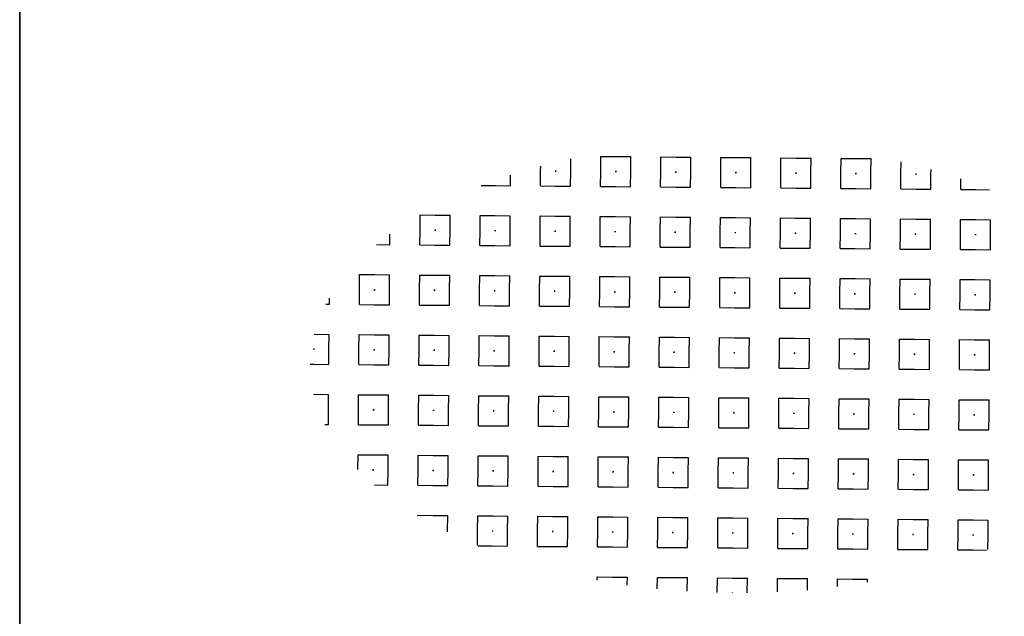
# Model space of a CAD drawing. Header units: metres. Extents: x 133 to 690, y 59 to 257.
# Tile 52 of 84: x 483.23 to 485.85, y 116.36 to 117.95. Entities that reach past the tile are written whole.
import ezdxf
from ezdxf.enums import TextEntityAlignment as Align

# ---------------------------------------------------------------- set-up
doc = ezdxf.new("R2010")
doc.units = ezdxf.units.M
doc.header["$LTSCALE"] = 0.05
doc.layers.add('N-WE-VH-VERHARDING_GRASPLAAT-G', color=70, linetype='Continuous', lineweight=35)
doc.layers.add('N-WE-VH-VERHARDING_TEGEL_GRAS-S', color=252, linetype='Continuous', lineweight=25)
doc.styles.add('NLCS-ISO', font='NLCS-ISO.ttf')

# ---------------------------------------------------------------- blocks, each defined once
blk = doc.blocks.new('SVH-GRASTEGEL_STIP-SO')
for p, q in [((-1.844, 2.624), (-1.844, 2.787)), ((-1.444, 2.824), (-1.244, 2.824)), ((-1.444, 2.624), (-1.444, 2.824)), ((-1.244, 2.824), (-1.044, 2.824)), ((-1.044, 2.624), (-1.044, 2.824)), ((-0.644, 2.824), (-0.444, 2.824)), ((-0.644, 2.624), (-0.644, 2.824)), ((-0.444, 2.824), (-0.244, 2.824)), ((-0.244, 2.624), (-0.244, 2.824)), ((0.156, 2.824), (0.356, 2.824)), ((0.156, 2.624), (0.156, 2.824)), ((0.356, 2.824), (0.556, 2.824)), ((0.556, 2.624), (0.556, 2.824)), ((0.956, 2.824), (1.156, 2.824)), ((0.956, 2.624), (0.956, 2.824)), ((1.156, 2.824), (1.356, 2.824)), ((1.356, 2.624), (1.356, 2.824)), ((1.756, 2.824), (1.956, 2.824)), ((1.756, 2.624), (1.756, 2.824)), ((1.956, 2.824), (2.156, 2.824)), ((2.156, 2.624), (2.156, 2.824)), ((2.556, 2.624), (2.556, 2.785)), ((-2.244, 2.624), (-2.244, 2.688)), ((-2.244, 2.424), (-2.244, 2.624)), ((-2.052, 2.624), (-2.044, 2.624)), ((-2.052, 2.624), (-2.044, 2.624)), ((-2.044, 2.632), (-2.044, 2.624)), ((-2.044, 2.632), (-2.044, 2.624)), ((-2.044, 2.624), (-2.044, 2.617)), ((-2.044, 2.624), (-2.037, 2.624)), ((-2.044, 2.624), (-2.044, 2.617)), ((-2.044, 2.624), (-2.037, 2.624)), ((-1.844, 2.424), (-1.844, 2.624)), ((-1.444, 2.424), (-1.444, 2.624)), ((-1.252, 2.624), (-1.244, 2.624)), ((-1.252, 2.624), (-1.244, 2.624)), ((-1.244, 2.632), (-1.244, 2.624)), ((-1.244, 2.632), (-1.244, 2.624)), ((-1.244, 2.624), (-1.244, 2.617)), ((-1.244, 2.624), (-1.237, 2.624)), ((-1.244, 2.624), (-1.244, 2.617)), ((-1.244, 2.624), (-1.237, 2.624)), ((-1.044, 2.424), (-1.044, 2.624)), ((-0.644, 2.424), (-0.644, 2.624)), ((-0.452, 2.624), (-0.444, 2.624)), ((-0.452, 2.624), (-0.444, 2.624)), ((-0.444, 2.632), (-0.444, 2.624)), ((-0.444, 2.632), (-0.444, 2.624)), ((-0.444, 2.624), (-0.444, 2.617)), ((-0.444, 2.624), (-0.437, 2.624)), ((-0.444, 2.624), (-0.444, 2.617)), ((-0.444, 2.624), (-0.437, 2.624)), ((-0.244, 2.424), (-0.244, 2.624)), ((0.156, 2.424), (0.156, 2.624)), ((0.348, 2.624), (0.356, 2.624)), ((0.348, 2.624), (0.356, 2.624)), ((0.356, 2.632), (0.356, 2.624)), ((0.356, 2.632), (0.356, 2.624)), ((0.356, 2.624), (0.356, 2.617)), ((0.356, 2.624), (0.363, 2.624)), ((0.356, 2.624), (0.356, 2.617)), ((0.356, 2.624), (0.363, 2.624)), ((0.556, 2.424), (0.556, 2.624)), ((0.956, 2.424), (0.956, 2.624)), ((1.148, 2.624), (1.156, 2.624)), ((1.148, 2.624), (1.156, 2.624)), ((1.156, 2.632), (1.156, 2.624)), ((1.156, 2.632), (1.156, 2.624)), ((1.156, 2.624), (1.156, 2.617)), ((1.156, 2.624), (1.163, 2.624)), ((1.156, 2.624), (1.156, 2.617)), ((1.156, 2.624), (1.163, 2.624)), ((1.356, 2.424), (1.356, 2.624)), ((1.756, 2.424), (1.756, 2.624)), ((1.948, 2.624), (1.956, 2.624)), ((1.948, 2.624), (1.956, 2.624)), ((1.956, 2.632), (1.956, 2.624)), ((1.956, 2.632), (1.956, 2.624)), ((1.956, 2.624), (1.956, 2.617)), ((1.956, 2.624), (1.963, 2.624)), ((1.956, 2.624), (1.956, 2.617)), ((1.956, 2.624), (1.963, 2.624)), ((2.156, 2.424), (2.156, 2.624)), ((2.556, 2.424), (2.556, 2.624)), ((2.748, 2.624), (2.756, 2.624)), ((2.748, 2.624), (2.756, 2.624)), ((2.756, 2.632), (2.756, 2.624)), ((2.756, 2.632), (2.756, 2.624)), ((2.756, 2.624), (2.756, 2.617)), ((2.756, 2.624), (2.763, 2.624)), ((2.756, 2.624), (2.756, 2.617)), ((2.756, 2.624), (2.763, 2.624)), ((2.956, 2.624), (2.956, 2.688)), ((2.956, 2.424), (2.956, 2.624)), ((-2.644, 2.424), (-2.644, 2.565)), ((3.356, 2.424), (3.356, 2.565)), ((-3.033, 2.424), (-2.844, 2.424)), ((-2.844, 2.424), (-2.644, 2.424)), ((-2.244, 2.424), (-2.044, 2.424)), ((-2.044, 2.424), (-1.844, 2.424)), ((-1.444, 2.424), (-1.244, 2.424)), ((-1.244, 2.424), (-1.044, 2.424)), ((-0.644, 2.424), (-0.444, 2.424)), ((-0.444, 2.424), (-0.244, 2.424)), ((0.156, 2.424), (0.356, 2.424)), ((0.356, 2.424), (0.556, 2.424)), ((0.956, 2.424), (1.156, 2.424)), ((1.156, 2.424), (1.356, 2.424)), ((1.756, 2.424), (1.956, 2.424)), ((1.956, 2.424), (2.156, 2.424)), ((2.556, 2.424), (2.756, 2.424)), ((2.756, 2.424), (2.956, 2.424)), ((3.356, 2.424), (3.556, 2.424)), ((3.556, 2.424), (3.739, 2.424)), ((-3.844, 2.024), (-3.644, 2.024)), ((-3.844, 1.824), (-3.844, 2.024)), ((-3.644, 2.024), (-3.444, 2.024)), ((-3.444, 1.824), (-3.444, 2.024)), ((-3.044, 2.024), (-2.844, 2.024)), ((-3.044, 1.824), (-3.044, 2.024)), ((-2.844, 2.024), (-2.644, 2.024)), ((-2.644, 1.824), (-2.644, 2.024)), ((-2.244, 2.024), (-2.044, 2.024)), ((-2.244, 1.824), (-2.244, 2.024)), ((-2.044, 2.024), (-1.844, 2.024)), ((-1.844, 1.824), (-1.844, 2.024)), ((-1.444, 2.024), (-1.244, 2.024)), ((-1.444, 1.824), (-1.444, 2.024)), ((-1.244, 2.024), (-1.044, 2.024)), ((-1.044, 1.824), (-1.044, 2.024)), ((-0.644, 2.024), (-0.444, 2.024)), ((-0.644, 1.824), (-0.644, 2.024)), ((-0.444, 2.024), (-0.244, 2.024)), ((-0.244, 1.824), (-0.244, 2.024)), ((0.156, 2.024), (0.356, 2.024)), ((0.156, 1.824), (0.156, 2.024)), ((0.356, 2.024), (0.556, 2.024)), ((0.556, 1.824), (0.556, 2.024)), ((0.956, 2.024), (1.156, 2.024)), ((0.956, 1.824), (0.956, 2.024)), ((1.156, 2.024), (1.356, 2.024)), ((1.356, 1.824), (1.356, 2.024)), ((1.756, 2.024), (1.956, 2.024)), ((1.756, 1.824), (1.756, 2.024)), ((1.956, 2.024), (2.156, 2.024)), ((2.156, 1.824), (2.156, 2.024)), ((2.556, 2.024), (2.756, 2.024)), ((2.556, 1.824), (2.556, 2.024)), ((2.756, 2.024), (2.956, 2.024)), ((2.956, 1.824), (2.956, 2.024)), ((3.356, 2.024), (3.556, 2.024)), ((3.356, 1.824), (3.356, 2.024)), ((3.556, 2.024), (3.756, 2.024)), ((3.756, 1.824), (3.756, 2.024)), ((-4.244, 1.624), (-4.244, 1.766)), ((-3.844, 1.624), (-3.844, 1.824)), ((-3.652, 1.824), (-3.644, 1.824)), ((-3.652, 1.824), (-3.644, 1.824)), ((-3.644, 1.832), (-3.644, 1.824)), ((-3.644, 1.832), (-3.644, 1.824)), ((-3.644, 1.824), (-3.644, 1.817)), ((-3.644, 1.824), (-3.637, 1.824)), ((-3.644, 1.824), (-3.644, 1.817)), ((-3.644, 1.824), (-3.637, 1.824)), ((-3.444, 1.624), (-3.444, 1.824)), ((-3.044, 1.624), (-3.044, 1.824)), ((-2.852, 1.824), (-2.844, 1.824)), ((-2.852, 1.824), (-2.844, 1.824)), ((-2.844, 1.832), (-2.844, 1.824)), ((-2.844, 1.832), (-2.844, 1.824)), ((-2.844, 1.824), (-2.844, 1.817)), ((-2.844, 1.824), (-2.837, 1.824)), ((-2.844, 1.824), (-2.844, 1.817)), ((-2.844, 1.824), (-2.837, 1.824)), ((-2.644, 1.624), (-2.644, 1.824)), ((-2.244, 1.624), (-2.244, 1.824)), ((-2.052, 1.824), (-2.044, 1.824)), ((-2.052, 1.824), (-2.044, 1.824)), ((-2.044, 1.832), (-2.044, 1.824)), ((-2.044, 1.832), (-2.044, 1.824)), ((-2.044, 1.824), (-2.044, 1.817)), ((-2.044, 1.824), (-2.037, 1.824)), ((-2.044, 1.824), (-2.044, 1.817)), ((-2.044, 1.824), (-2.037, 1.824)), ((-1.844, 1.624), (-1.844, 1.824)), ((-1.444, 1.624), (-1.444, 1.824)), ((-1.252, 1.824), (-1.244, 1.824)), ((-1.252, 1.824), (-1.244, 1.824)), ((-1.244, 1.832), (-1.244, 1.824)), ((-1.244, 1.832), (-1.244, 1.824)), ((-1.244, 1.824), (-1.244, 1.817)), ((-1.244, 1.824), (-1.237, 1.824)), ((-1.244, 1.824), (-1.244, 1.817)), ((-1.244, 1.824), (-1.237, 1.824)), ((-1.044, 1.624), (-1.044, 1.824)), ((-0.644, 1.624), (-0.644, 1.824)), ((-0.452, 1.824), (-0.444, 1.824)), ((-0.452, 1.824), (-0.444, 1.824)), ((-0.444, 1.832), (-0.444, 1.824)), ((-0.444, 1.832), (-0.444, 1.824)), ((-0.444, 1.824), (-0.444, 1.817)), ((-0.444, 1.824), (-0.437, 1.824)), ((-0.444, 1.824), (-0.444, 1.817)), ((-0.444, 1.824), (-0.437, 1.824)), ((-0.244, 1.624), (-0.244, 1.824)), ((0.156, 1.624), (0.156, 1.824)), ((0.348, 1.824), (0.356, 1.824)), ((0.348, 1.824), (0.356, 1.824)), ((0.356, 1.832), (0.356, 1.824)), ((0.356, 1.832), (0.356, 1.824)), ((0.356, 1.824), (0.356, 1.817)), ((0.356, 1.824), (0.363, 1.824)), ((0.356, 1.824), (0.356, 1.817)), ((0.356, 1.824), (0.363, 1.824)), ((0.556, 1.624), (0.556, 1.824)), ((0.956, 1.624), (0.956, 1.824)), ((1.148, 1.824), (1.156, 1.824)), ((1.148, 1.824), (1.156, 1.824)), ((1.156, 1.832), (1.156, 1.824)), ((1.156, 1.832), (1.156, 1.824)), ((1.156, 1.824), (1.156, 1.817)), ((1.156, 1.824), (1.163, 1.824)), ((1.156, 1.824), (1.156, 1.817)), ((1.156, 1.824), (1.163, 1.824)), ((1.356, 1.624), (1.356, 1.824)), ((1.756, 1.624), (1.756, 1.824)), ((1.948, 1.824), (1.956, 1.824)), ((1.948, 1.824), (1.956, 1.824)), ((1.956, 1.832), (1.956, 1.824)), ((1.956, 1.832), (1.956, 1.824)), ((1.956, 1.824), (1.956, 1.817)), ((1.956, 1.824), (1.963, 1.824)), ((1.956, 1.824), (1.956, 1.817)), ((1.956, 1.824), (1.963, 1.824)), ((2.156, 1.624), (2.156, 1.824)), ((2.556, 1.624), (2.556, 1.824)), ((2.748, 1.824), (2.756, 1.824)), ((2.748, 1.824), (2.756, 1.824)), ((2.756, 1.832), (2.756, 1.824)), ((2.756, 1.832), (2.756, 1.824)), ((2.756, 1.824), (2.756, 1.817)), ((2.756, 1.824), (2.763, 1.824)), ((2.756, 1.824), (2.756, 1.817)), ((2.756, 1.824), (2.763, 1.824)), ((2.956, 1.624), (2.956, 1.824)), ((3.356, 1.624), (3.356, 1.824)), ((3.548, 1.824), (3.556, 1.824)), ((3.548, 1.824), (3.556, 1.824)), ((3.556, 1.832), (3.556, 1.824)), ((3.556, 1.832), (3.556, 1.824)), ((3.556, 1.824), (3.556, 1.817)), ((3.556, 1.824), (3.563, 1.824)), ((3.556, 1.824), (3.556, 1.817)), ((3.556, 1.824), (3.563, 1.824)), ((3.756, 1.624), (3.756, 1.824)), ((-4.423, 1.624), (-4.244, 1.624)), ((-3.844, 1.624), (-3.644, 1.624)), ((-3.644, 1.624), (-3.444, 1.624)), ((-3.044, 1.624), (-2.844, 1.624)), ((-2.844, 1.624), (-2.644, 1.624)), ((-2.244, 1.624), (-2.044, 1.624)), ((-2.044, 1.624), (-1.844, 1.624)), ((-1.444, 1.624), (-1.244, 1.624)), ((-1.244, 1.624), (-1.044, 1.624)), ((-0.644, 1.624), (-0.444, 1.624)), ((-0.444, 1.624), (-0.244, 1.624)), ((0.156, 1.624), (0.356, 1.624)), ((0.356, 1.624), (0.556, 1.624)), ((0.956, 1.624), (1.156, 1.624)), ((1.156, 1.624), (1.356, 1.624)), ((1.756, 1.624), (1.956, 1.624)), ((1.956, 1.624), (2.156, 1.624)), ((2.556, 1.624), (2.756, 1.624)), ((2.756, 1.624), (2.956, 1.624)), ((3.356, 1.624), (3.556, 1.624)), ((3.556, 1.624), (3.756, 1.624)), ((-4.644, 1.224), (-4.444, 1.224)), ((-4.644, 1.024), (-4.644, 1.224)), ((-4.444, 1.224), (-4.244, 1.224)), ((-4.244, 1.024), (-4.244, 1.224)), ((-3.844, 1.224), (-3.644, 1.224)), ((-3.844, 1.024), (-3.844, 1.224)), ((-3.644, 1.224), (-3.444, 1.224)), ((-3.444, 1.024), (-3.444, 1.224)), ((-3.044, 1.224), (-2.844, 1.224)), ((-3.044, 1.024), (-3.044, 1.224)), ((-2.844, 1.224), (-2.644, 1.224)), ((-2.644, 1.024), (-2.644, 1.224)), ((-2.244, 1.224), (-2.044, 1.224)), ((-2.244, 1.024), (-2.244, 1.224)), ((-2.044, 1.224), (-1.844, 1.224)), ((-1.844, 1.024), (-1.844, 1.224)), ((-1.444, 1.224), (-1.244, 1.224)), ((-1.444, 1.024), (-1.444, 1.224)), ((-1.244, 1.224), (-1.044, 1.224)), ((-1.044, 1.024), (-1.044, 1.224)), ((-0.644, 1.224), (-0.444, 1.224)), ((-0.644, 1.024), (-0.644, 1.224)), ((-0.444, 1.224), (-0.244, 1.224)), ((-0.244, 1.024), (-0.244, 1.224)), ((0.156, 1.224), (0.356, 1.224)), ((0.156, 1.024), (0.156, 1.224)), ((0.356, 1.224), (0.556, 1.224)), ((0.556, 1.024), (0.556, 1.224)), ((0.956, 1.224), (1.156, 1.224)), ((0.956, 1.024), (0.956, 1.224)), ((1.156, 1.224), (1.356, 1.224)), ((1.356, 1.024), (1.356, 1.224)), ((1.756, 1.224), (1.956, 1.224)), ((1.756, 1.024), (1.756, 1.224)), ((1.956, 1.224), (2.156, 1.224)), ((2.156, 1.024), (2.156, 1.224)), ((2.556, 1.224), (2.756, 1.224)), ((2.556, 1.024), (2.556, 1.224)), ((2.756, 1.224), (2.956, 1.224)), ((2.956, 1.024), (2.956, 1.224)), ((3.356, 1.224), (3.556, 1.224)), ((3.356, 1.024), (3.356, 1.224)), ((3.556, 1.224), (3.756, 1.224)), ((3.756, 1.024), (3.756, 1.224)), ((-4.644, 0.824), (-4.644, 1.024)), ((-4.452, 1.024), (-4.444, 1.024)), ((-4.452, 1.024), (-4.444, 1.024)), ((-4.444, 1.032), (-4.444, 1.024)), ((-4.444, 1.032), (-4.444, 1.024)), ((-4.444, 1.024), (-4.444, 1.017)), ((-4.444, 1.024), (-4.437, 1.024)), ((-4.444, 1.024), (-4.444, 1.017)), ((-4.444, 1.024), (-4.437, 1.024)), ((-4.244, 0.824), (-4.244, 1.024)), ((-3.844, 0.824), (-3.844, 1.024)), ((-3.652, 1.024), (-3.644, 1.024)), ((-3.652, 1.024), (-3.644, 1.024)), ((-3.644, 1.032), (-3.644, 1.024)), ((-3.644, 1.032), (-3.644, 1.024)), ((-3.644, 1.024), (-3.644, 1.017)), ((-3.644, 1.024), (-3.637, 1.024)), ((-3.644, 1.024), (-3.644, 1.017)), ((-3.644, 1.024), (-3.637, 1.024)), ((-3.444, 0.824), (-3.444, 1.024)), ((-3.044, 0.824), (-3.044, 1.024)), ((-2.852, 1.024), (-2.844, 1.024)), ((-2.852, 1.024), (-2.844, 1.024)), ((-2.844, 1.032), (-2.844, 1.024)), ((-2.844, 1.032), (-2.844, 1.024)), ((-2.844, 1.024), (-2.844, 1.017)), ((-2.844, 1.024), (-2.837, 1.024)), ((-2.844, 1.024), (-2.844, 1.017)), ((-2.844, 1.024), (-2.837, 1.024)), ((-2.644, 0.824), (-2.644, 1.024)), ((-2.244, 0.824), (-2.244, 1.024)), ((-2.052, 1.024), (-2.044, 1.024)), ((-2.052, 1.024), (-2.044, 1.024)), ((-2.044, 1.032), (-2.044, 1.024)), ((-2.044, 1.032), (-2.044, 1.024)), ((-2.044, 1.024), (-2.044, 1.017)), ((-2.044, 1.024), (-2.037, 1.024)), ((-2.044, 1.024), (-2.044, 1.017)), ((-2.044, 1.024), (-2.037, 1.024)), ((-1.844, 0.824), (-1.844, 1.024)), ((-1.444, 0.824), (-1.444, 1.024)), ((-1.252, 1.024), (-1.244, 1.024)), ((-1.252, 1.024), (-1.244, 1.024)), ((-1.244, 1.032), (-1.244, 1.024)), ((-1.244, 1.032), (-1.244, 1.024)), ((-1.244, 1.024), (-1.244, 1.017)), ((-1.244, 1.024), (-1.237, 1.024)), ((-1.244, 1.024), (-1.244, 1.017)), ((-1.244, 1.024), (-1.237, 1.024)), ((-1.044, 0.824), (-1.044, 1.024)), ((-0.644, 0.824), (-0.644, 1.024)), ((-0.452, 1.024), (-0.444, 1.024)), ((-0.452, 1.024), (-0.444, 1.024)), ((-0.444, 1.032), (-0.444, 1.024)), ((-0.444, 1.032), (-0.444, 1.024)), ((-0.444, 1.024), (-0.444, 1.017)), ((-0.444, 1.024), (-0.437, 1.024)), ((-0.444, 1.024), (-0.444, 1.017)), ((-0.444, 1.024), (-0.437, 1.024)), ((-0.244, 0.824), (-0.244, 1.024)), ((0.156, 0.824), (0.156, 1.024)), ((0.348, 1.024), (0.356, 1.024)), ((0.348, 1.024), (0.356, 1.024)), ((0.356, 1.032), (0.356, 1.024)), ((0.356, 1.032), (0.356, 1.024)), ((0.356, 1.024), (0.356, 1.017)), ((0.356, 1.024), (0.363, 1.024)), ((0.356, 1.024), (0.356, 1.017)), ((0.356, 1.024), (0.363, 1.024)), ((0.556, 0.824), (0.556, 1.024)), ((0.956, 0.824), (0.956, 1.024)), ((1.148, 1.024), (1.156, 1.024)), ((1.148, 1.024), (1.156, 1.024)), ((1.156, 1.032), (1.156, 1.024)), ((1.156, 1.032), (1.156, 1.024)), ((1.156, 1.024), (1.156, 1.017)), ((1.156, 1.024), (1.163, 1.024)), ((1.156, 1.024), (1.156, 1.017)), ((1.156, 1.024), (1.163, 1.024)), ((1.356, 0.824), (1.356, 1.024)), ((1.756, 0.824), (1.756, 1.024)), ((1.948, 1.024), (1.956, 1.024)), ((1.948, 1.024), (1.956, 1.024)), ((1.956, 1.032), (1.956, 1.024)), ((1.956, 1.032), (1.956, 1.024)), ((1.956, 1.024), (1.956, 1.017)), ((1.956, 1.024), (1.963, 1.024)), ((1.956, 1.024), (1.956, 1.017)), ((1.956, 1.024), (1.963, 1.024)), ((2.156, 0.824), (2.156, 1.024)), ((2.556, 0.824), (2.556, 1.024)), ((2.748, 1.024), (2.756, 1.024)), ((2.748, 1.024), (2.756, 1.024)), ((2.756, 1.032), (2.756, 1.024)), ((2.756, 1.032), (2.756, 1.024)), ((2.756, 1.024), (2.756, 1.017)), ((2.756, 1.024), (2.763, 1.024)), ((2.756, 1.024), (2.756, 1.017)), ((2.756, 1.024), (2.763, 1.024)), ((2.956, 0.824), (2.956, 1.024)), ((3.356, 0.824), (3.356, 1.024)), ((3.548, 1.024), (3.556, 1.024)), ((3.548, 1.024), (3.556, 1.024)), ((3.556, 1.032), (3.556, 1.024)), ((3.556, 1.032), (3.556, 1.024)), ((3.556, 1.024), (3.556, 1.017)), ((3.556, 1.024), (3.563, 1.024)), ((3.556, 1.024), (3.556, 1.017)), ((3.556, 1.024), (3.563, 1.024)), ((3.756, 0.824), (3.756, 1.024)), ((-5.089, 0.824), (-5.044, 0.824)), ((-5.044, 0.824), (-5.044, 0.906)), ((-4.644, 0.824), (-4.444, 0.824)), ((-4.444, 0.824), (-4.244, 0.824)), ((-3.844, 0.824), (-3.644, 0.824)), ((-3.644, 0.824), (-3.444, 0.824)), ((-3.044, 0.824), (-2.844, 0.824)), ((-2.844, 0.824), (-2.644, 0.824)), ((-2.244, 0.824), (-2.044, 0.824)), ((-2.044, 0.824), (-1.844, 0.824)), ((-1.444, 0.824), (-1.244, 0.824)), ((-1.244, 0.824), (-1.044, 0.824)), ((-0.644, 0.824), (-0.444, 0.824)), ((-0.444, 0.824), (-0.244, 0.824)), ((0.156, 0.824), (0.356, 0.824)), ((0.356, 0.824), (0.556, 0.824)), ((0.956, 0.824), (1.156, 0.824)), ((1.156, 0.824), (1.356, 0.824)), ((1.756, 0.824), (1.956, 0.824)), ((1.956, 0.824), (2.156, 0.824)), ((2.556, 0.824), (2.756, 0.824)), ((2.756, 0.824), (2.956, 0.824)), ((3.356, 0.824), (3.556, 0.824)), ((3.556, 0.824), (3.756, 0.824)), ((-5.243, 0.424), (-5.044, 0.424)), ((-5.044, 0.224), (-5.044, 0.424)), ((-4.644, 0.424), (-4.444, 0.424)), ((-4.644, 0.224), (-4.644, 0.424)), ((-4.444, 0.424), (-4.244, 0.424)), ((-4.244, 0.224), (-4.244, 0.424)), ((-3.844, 0.424), (-3.644, 0.424)), ((-3.844, 0.224), (-3.844, 0.424)), ((-3.644, 0.424), (-3.444, 0.424)), ((-3.444, 0.224), (-3.444, 0.424)), ((-3.044, 0.424), (-2.844, 0.424)), ((-3.044, 0.224), (-3.044, 0.424)), ((-2.844, 0.424), (-2.644, 0.424)), ((-2.644, 0.224), (-2.644, 0.424)), ((-2.244, 0.424), (-2.044, 0.424)), ((-2.244, 0.224), (-2.244, 0.424)), ((-2.044, 0.424), (-1.844, 0.424)), ((-1.844, 0.224), (-1.844, 0.424)), ((-1.444, 0.424), (-1.244, 0.424)), ((-1.444, 0.224), (-1.444, 0.424)), ((-1.244, 0.424), (-1.044, 0.424)), ((-1.044, 0.224), (-1.044, 0.424)), ((-0.644, 0.424), (-0.444, 0.424)), ((-0.644, 0.224), (-0.644, 0.424)), ((-0.444, 0.424), (-0.244, 0.424)), ((-0.244, 0.224), (-0.244, 0.424)), ((0.156, 0.424), (0.356, 0.424)), ((0.156, 0.224), (0.156, 0.424)), ((0.356, 0.424), (0.556, 0.424)), ((0.556, 0.224), (0.556, 0.424)), ((0.956, 0.424), (1.156, 0.424)), ((0.956, 0.224), (0.956, 0.424)), ((1.156, 0.424), (1.356, 0.424)), ((1.356, 0.224), (1.356, 0.424)), ((1.756, 0.424), (1.956, 0.424)), ((1.756, 0.224), (1.756, 0.424)), ((1.956, 0.424), (2.156, 0.424)), ((2.156, 0.224), (2.156, 0.424)), ((2.556, 0.424), (2.756, 0.424)), ((2.556, 0.224), (2.556, 0.424)), ((2.756, 0.424), (2.956, 0.424)), ((2.956, 0.224), (2.956, 0.424)), ((3.356, 0.424), (3.556, 0.424)), ((3.356, 0.224), (3.356, 0.424)), ((3.556, 0.424), (3.756, 0.424)), ((3.756, 0.224), (3.756, 0.424)), ((-5.252, 0.224), (-5.244, 0.224)), ((-5.252, 0.224), (-5.244, 0.224)), ((-5.244, 0.232), (-5.244, 0.224)), ((-5.244, 0.232), (-5.244, 0.224)), ((-5.244, 0.224), (-5.244, 0.217)), ((-5.244, 0.224), (-5.237, 0.224)), ((-5.244, 0.224), (-5.244, 0.217)), ((-5.244, 0.224), (-5.237, 0.224)), ((-5.044, 0.024), (-5.044, 0.224)), ((-4.644, 0.024), (-4.644, 0.224)), ((-4.452, 0.224), (-4.444, 0.224)), ((-4.452, 0.224), (-4.444, 0.224)), ((-4.444, 0.232), (-4.444, 0.224)), ((-4.444, 0.232), (-4.444, 0.224)), ((-4.444, 0.224), (-4.444, 0.217)), ((-4.444, 0.224), (-4.437, 0.224)), ((-4.444, 0.224), (-4.444, 0.217)), ((-4.444, 0.224), (-4.437, 0.224)), ((-4.244, 0.024), (-4.244, 0.224)), ((-3.844, 0.024), (-3.844, 0.224)), ((-3.652, 0.224), (-3.644, 0.224)), ((-3.652, 0.224), (-3.644, 0.224)), ((-3.644, 0.232), (-3.644, 0.224)), ((-3.644, 0.232), (-3.644, 0.224)), ((-3.644, 0.224), (-3.644, 0.217)), ((-3.644, 0.224), (-3.637, 0.224)), ((-3.644, 0.224), (-3.644, 0.217)), ((-3.644, 0.224), (-3.637, 0.224)), ((-3.444, 0.024), (-3.444, 0.224)), ((-3.044, 0.024), (-3.044, 0.224)), ((-2.852, 0.224), (-2.844, 0.224)), ((-2.852, 0.224), (-2.844, 0.224)), ((-2.844, 0.232), (-2.844, 0.224)), ((-2.844, 0.232), (-2.844, 0.224)), ((-2.844, 0.224), (-2.844, 0.217)), ((-2.844, 0.224), (-2.837, 0.224)), ((-2.844, 0.224), (-2.844, 0.217)), ((-2.844, 0.224), (-2.837, 0.224)), ((-2.644, 0.024), (-2.644, 0.224)), ((-2.244, 0.024), (-2.244, 0.224)), ((-2.052, 0.224), (-2.044, 0.224)), ((-2.052, 0.224), (-2.044, 0.224)), ((-2.044, 0.232), (-2.044, 0.224)), ((-2.044, 0.232), (-2.044, 0.224)), ((-2.044, 0.224), (-2.044, 0.217)), ((-2.044, 0.224), (-2.037, 0.224)), ((-2.044, 0.224), (-2.044, 0.217)), ((-2.044, 0.224), (-2.037, 0.224)), ((-1.844, 0.024), (-1.844, 0.224)), ((-1.444, 0.024), (-1.444, 0.224)), ((-1.252, 0.224), (-1.244, 0.224)), ((-1.252, 0.224), (-1.244, 0.224)), ((-1.244, 0.232), (-1.244, 0.224)), ((-1.244, 0.232), (-1.244, 0.224)), ((-1.244, 0.224), (-1.244, 0.217)), ((-1.244, 0.224), (-1.237, 0.224)), ((-1.244, 0.224), (-1.244, 0.217)), ((-1.244, 0.224), (-1.237, 0.224)), ((-1.044, 0.024), (-1.044, 0.224)), ((-0.644, 0.024), (-0.644, 0.224)), ((-0.452, 0.224), (-0.444, 0.224)), ((-0.452, 0.224), (-0.444, 0.224)), ((-0.444, 0.232), (-0.444, 0.224)), ((-0.444, 0.232), (-0.444, 0.224)), ((-0.444, 0.224), (-0.444, 0.217)), ((-0.444, 0.224), (-0.437, 0.224)), ((-0.444, 0.224), (-0.444, 0.217)), ((-0.444, 0.224), (-0.437, 0.224)), ((-0.244, 0.024), (-0.244, 0.224)), ((0.156, 0.024), (0.156, 0.224)), ((0.348, 0.224), (0.356, 0.224)), ((0.348, 0.224), (0.356, 0.224)), ((0.356, 0.232), (0.356, 0.224)), ((0.356, 0.232), (0.356, 0.224)), ((0.356, 0.224), (0.356, 0.217)), ((0.356, 0.224), (0.363, 0.224)), ((0.356, 0.224), (0.356, 0.217)), ((0.356, 0.224), (0.363, 0.224)), ((0.556, 0.024), (0.556, 0.224)), ((0.956, 0.024), (0.956, 0.224)), ((1.148, 0.224), (1.156, 0.224)), ((1.148, 0.224), (1.156, 0.224)), ((1.156, 0.232), (1.156, 0.224)), ((1.156, 0.232), (1.156, 0.224)), ((1.156, 0.224), (1.156, 0.217)), ((1.156, 0.224), (1.163, 0.224)), ((1.156, 0.224), (1.156, 0.217)), ((1.156, 0.224), (1.163, 0.224)), ((1.356, 0.024), (1.356, 0.224)), ((1.756, 0.024), (1.756, 0.224)), ((1.948, 0.224), (1.956, 0.224)), ((1.948, 0.224), (1.956, 0.224)), ((1.956, 0.232), (1.956, 0.224)), ((1.956, 0.232), (1.956, 0.224)), ((1.956, 0.224), (1.956, 0.217)), ((1.956, 0.224), (1.963, 0.224)), ((1.956, 0.224), (1.956, 0.217)), ((1.956, 0.224), (1.963, 0.224)), ((2.156, 0.024), (2.156, 0.224)), ((2.556, 0.024), (2.556, 0.224)), ((2.748, 0.224), (2.756, 0.224)), ((2.748, 0.224), (2.756, 0.224)), ((2.756, 0.232), (2.756, 0.224)), ((2.756, 0.232), (2.756, 0.224)), ((2.756, 0.224), (2.756, 0.217)), ((2.756, 0.224), (2.763, 0.224)), ((2.756, 0.224), (2.756, 0.217)), ((2.756, 0.224), (2.763, 0.224)), ((2.956, 0.024), (2.956, 0.224)), ((3.356, 0.024), (3.356, 0.224)), ((3.548, 0.224), (3.556, 0.224)), ((3.548, 0.224), (3.556, 0.224)), ((3.556, 0.232), (3.556, 0.224)), ((3.556, 0.232), (3.556, 0.224)), ((3.556, 0.224), (3.556, 0.217)), ((3.556, 0.224), (3.563, 0.224)), ((3.556, 0.224), (3.556, 0.217)), ((3.556, 0.224), (3.563, 0.224)), ((3.756, 0.024), (3.756, 0.224)), ((-5.294, 0.024), (-5.244, 0.024)), ((-5.244, 0.024), (-5.044, 0.024)), ((-4.644, 0.024), (-4.444, 0.024)), ((-4.444, 0.024), (-4.244, 0.024)), ((-3.844, 0.024), (-3.644, 0.024)), ((-3.644, 0.024), (-3.444, 0.024)), ((-3.044, 0.024), (-2.844, 0.024)), ((-2.844, 0.024), (-2.644, 0.024)), ((-2.244, 0.024), (-2.044, 0.024)), ((-2.044, 0.024), (-1.844, 0.024)), ((-1.444, 0.024), (-1.244, 0.024)), ((-1.244, 0.024), (-1.044, 0.024)), ((-0.644, 0.024), (-0.444, 0.024)), ((-0.444, 0.024), (-0.244, 0.024)), ((0.156, 0.024), (0.356, 0.024)), ((0.356, 0.024), (0.556, 0.024)), ((0.956, 0.024), (1.156, 0.024)), ((1.156, 0.024), (1.356, 0.024)), ((1.756, 0.024), (1.956, 0.024)), ((1.956, 0.024), (2.156, 0.024)), ((2.556, 0.024), (2.756, 0.024)), ((2.756, 0.024), (2.956, 0.024)), ((3.356, 0.024), (3.556, 0.024)), ((3.556, 0.024), (3.756, 0.024)), ((-5.243, -0.376), (-5.044, -0.376)), ((-5.044, -0.576), (-5.044, -0.376)), ((-4.644, -0.376), (-4.444, -0.376)), ((-4.644, -0.576), (-4.644, -0.376)), ((-4.444, -0.376), (-4.244, -0.376)), ((-4.244, -0.576), (-4.244, -0.376)), ((-3.844, -0.376), (-3.644, -0.376)), ((-3.844, -0.576), (-3.844, -0.376)), ((-3.644, -0.376), (-3.444, -0.376)), ((-3.444, -0.576), (-3.444, -0.376)), ((-3.044, -0.376), (-2.844, -0.376)), ((-3.044, -0.576), (-3.044, -0.376)), ((-2.844, -0.376), (-2.644, -0.376)), ((-2.644, -0.576), (-2.644, -0.376)), ((-2.244, -0.376), (-2.044, -0.376)), ((-2.244, -0.576), (-2.244, -0.376)), ((-2.044, -0.376), (-1.844, -0.376)), ((-1.844, -0.576), (-1.844, -0.376)), ((-1.444, -0.376), (-1.244, -0.376)), ((-1.444, -0.576), (-1.444, -0.376)), ((-1.244, -0.376), (-1.044, -0.376)), ((-1.044, -0.576), (-1.044, -0.376)), ((-0.644, -0.376), (-0.444, -0.376)), ((-0.644, -0.576), (-0.644, -0.376)), ((-0.444, -0.376), (-0.244, -0.376)), ((-0.244, -0.576), (-0.244, -0.376)), ((0.156, -0.376), (0.356, -0.376)), ((0.156, -0.576), (0.156, -0.376)), ((0.356, -0.376), (0.556, -0.376)), ((0.556, -0.576), (0.556, -0.376)), ((0.956, -0.376), (1.156, -0.376)), ((0.956, -0.576), (0.956, -0.376)), ((1.156, -0.376), (1.356, -0.376)), ((1.356, -0.576), (1.356, -0.376)), ((1.756, -0.376), (1.956, -0.376)), ((1.756, -0.576), (1.756, -0.376)), ((1.956, -0.376), (2.156, -0.376)), ((2.156, -0.576), (2.156, -0.376)), ((2.556, -0.376), (2.756, -0.376)), ((2.556, -0.576), (2.556, -0.376)), ((2.756, -0.376), (2.956, -0.376)), ((2.956, -0.576), (2.956, -0.376)), ((3.356, -0.376), (3.556, -0.376)), ((3.356, -0.576), (3.356, -0.376)), ((3.556, -0.376), (3.756, -0.376)), ((3.756, -0.576), (3.756, -0.376)), ((-5.044, -0.776), (-5.044, -0.576)), ((-4.644, -0.776), (-4.644, -0.576)), ((-4.452, -0.576), (-4.444, -0.576)), ((-4.452, -0.576), (-4.444, -0.576)), ((-4.444, -0.568), (-4.444, -0.576)), ((-4.444, -0.568), (-4.444, -0.576)), ((-4.444, -0.576), (-4.444, -0.583)), ((-4.444, -0.576), (-4.437, -0.576)), ((-4.444, -0.576), (-4.444, -0.583)), ((-4.444, -0.576), (-4.437, -0.576)), ((-4.244, -0.776), (-4.244, -0.576)), ((-3.844, -0.776), (-3.844, -0.576)), ((-3.652, -0.576), (-3.644, -0.576)), ((-3.652, -0.576), (-3.644, -0.576)), ((-3.644, -0.568), (-3.644, -0.576)), ((-3.644, -0.568), (-3.644, -0.576)), ((-3.644, -0.576), (-3.644, -0.583)), ((-3.644, -0.576), (-3.637, -0.576)), ((-3.644, -0.576), (-3.644, -0.583)), ((-3.644, -0.576), (-3.637, -0.576)), ((-3.444, -0.776), (-3.444, -0.576)), ((-3.044, -0.776), (-3.044, -0.576)), ((-2.852, -0.576), (-2.844, -0.576)), ((-2.852, -0.576), (-2.844, -0.576)), ((-2.844, -0.568), (-2.844, -0.576)), ((-2.844, -0.568), (-2.844, -0.576)), ((-2.844, -0.576), (-2.844, -0.583)), ((-2.844, -0.576), (-2.837, -0.576)), ((-2.844, -0.576), (-2.844, -0.583)), ((-2.844, -0.576), (-2.837, -0.576)), ((-2.644, -0.776), (-2.644, -0.576)), ((-2.244, -0.776), (-2.244, -0.576)), ((-2.052, -0.576), (-2.044, -0.576)), ((-2.052, -0.576), (-2.044, -0.576)), ((-2.044, -0.568), (-2.044, -0.576)), ((-2.044, -0.568), (-2.044, -0.576)), ((-2.044, -0.576), (-2.044, -0.583)), ((-2.044, -0.576), (-2.037, -0.576)), ((-2.044, -0.576), (-2.044, -0.583)), ((-2.044, -0.576), (-2.037, -0.576)), ((-1.844, -0.776), (-1.844, -0.576)), ((-1.444, -0.776), (-1.444, -0.576)), ((-1.252, -0.576), (-1.244, -0.576)), ((-1.252, -0.576), (-1.244, -0.576)), ((-1.244, -0.568), (-1.244, -0.576)), ((-1.244, -0.568), (-1.244, -0.576)), ((-1.244, -0.576), (-1.244, -0.583)), ((-1.244, -0.576), (-1.237, -0.576)), ((-1.244, -0.576), (-1.244, -0.583)), ((-1.244, -0.576), (-1.237, -0.576)), ((-1.044, -0.776), (-1.044, -0.576)), ((-0.644, -0.776), (-0.644, -0.576)), ((-0.452, -0.576), (-0.444, -0.576)), ((-0.452, -0.576), (-0.444, -0.576)), ((-0.444, -0.568), (-0.444, -0.576)), ((-0.444, -0.568), (-0.444, -0.576)), ((-0.444, -0.576), (-0.444, -0.583)), ((-0.444, -0.576), (-0.437, -0.576)), ((-0.444, -0.576), (-0.444, -0.583)), ((-0.444, -0.576), (-0.437, -0.576)), ((-0.244, -0.776), (-0.244, -0.576)), ((0.156, -0.776), (0.156, -0.576)), ((0.348, -0.576), (0.356, -0.576)), ((0.348, -0.576), (0.356, -0.576)), ((0.356, -0.568), (0.356, -0.576)), ((0.356, -0.568), (0.356, -0.576)), ((0.356, -0.576), (0.356, -0.583)), ((0.356, -0.576), (0.363, -0.576)), ((0.356, -0.576), (0.356, -0.583)), ((0.356, -0.576), (0.363, -0.576)), ((0.556, -0.776), (0.556, -0.576)), ((0.956, -0.776), (0.956, -0.576)), ((1.148, -0.576), (1.156, -0.576)), ((1.148, -0.576), (1.156, -0.576)), ((1.156, -0.568), (1.156, -0.576)), ((1.156, -0.568), (1.156, -0.576)), ((1.156, -0.576), (1.156, -0.583)), ((1.156, -0.576), (1.163, -0.576)), ((1.156, -0.576), (1.156, -0.583)), ((1.156, -0.576), (1.163, -0.576)), ((1.356, -0.776), (1.356, -0.576)), ((1.756, -0.776), (1.756, -0.576)), ((1.948, -0.576), (1.956, -0.576)), ((1.948, -0.576), (1.956, -0.576)), ((1.956, -0.568), (1.956, -0.576)), ((1.956, -0.568), (1.956, -0.576)), ((1.956, -0.576), (1.956, -0.583)), ((1.956, -0.576), (1.963, -0.576)), ((1.956, -0.576), (1.956, -0.583)), ((1.956, -0.576), (1.963, -0.576)), ((2.156, -0.776), (2.156, -0.576)), ((2.556, -0.776), (2.556, -0.576)), ((2.748, -0.576), (2.756, -0.576)), ((2.748, -0.576), (2.756, -0.576)), ((2.756, -0.568), (2.756, -0.576)), ((2.756, -0.568), (2.756, -0.576)), ((2.756, -0.576), (2.756, -0.583)), ((2.756, -0.576), (2.763, -0.576)), ((2.756, -0.576), (2.756, -0.583)), ((2.756, -0.576), (2.763, -0.576)), ((2.956, -0.776), (2.956, -0.576)), ((3.356, -0.776), (3.356, -0.576)), ((3.548, -0.576), (3.556, -0.576)), ((3.548, -0.576), (3.556, -0.576)), ((3.556, -0.568), (3.556, -0.576)), ((3.556, -0.568), (3.556, -0.576)), ((3.556, -0.576), (3.556, -0.583)), ((3.556, -0.576), (3.563, -0.576)), ((3.556, -0.576), (3.556, -0.583)), ((3.556, -0.576), (3.563, -0.576)), ((3.756, -0.776), (3.756, -0.576)), ((-5.089, -0.776), (-5.044, -0.776)), ((-4.644, -0.776), (-4.444, -0.776)), ((-4.444, -0.776), (-4.244, -0.776)), ((-3.844, -0.776), (-3.644, -0.776)), ((-3.644, -0.776), (-3.444, -0.776)), ((-3.044, -0.776), (-2.844, -0.776)), ((-2.844, -0.776), (-2.644, -0.776)), ((-2.244, -0.776), (-2.044, -0.776)), ((-2.044, -0.776), (-1.844, -0.776)), ((-1.444, -0.776), (-1.244, -0.776)), ((-1.244, -0.776), (-1.044, -0.776)), ((-0.644, -0.776), (-0.444, -0.776)), ((-0.444, -0.776), (-0.244, -0.776)), ((0.156, -0.776), (0.356, -0.776)), ((0.356, -0.776), (0.556, -0.776)), ((0.956, -0.776), (1.156, -0.776)), ((1.156, -0.776), (1.356, -0.776)), ((1.756, -0.776), (1.956, -0.776)), ((1.956, -0.776), (2.156, -0.776)), ((2.556, -0.776), (2.756, -0.776)), ((2.756, -0.776), (2.956, -0.776)), ((3.356, -0.776), (3.556, -0.776)), ((3.556, -0.776), (3.756, -0.776)), ((-4.644, -1.176), (-4.444, -1.176)), ((-4.644, -1.372), (-4.644, -1.176)), ((-4.444, -1.176), (-4.244, -1.176)), ((-4.244, -1.376), (-4.244, -1.176)), ((-3.844, -1.176), (-3.644, -1.176)), ((-3.844, -1.376), (-3.844, -1.176)), ((-3.644, -1.176), (-3.444, -1.176)), ((-3.444, -1.376), (-3.444, -1.176)), ((-3.044, -1.176), (-2.844, -1.176)), ((-3.044, -1.376), (-3.044, -1.176)), ((-2.844, -1.176), (-2.644, -1.176)), ((-2.644, -1.376), (-2.644, -1.176)), ((-2.244, -1.176), (-2.044, -1.176)), ((-2.244, -1.376), (-2.244, -1.176)), ((-2.044, -1.176), (-1.844, -1.176)), ((-1.844, -1.376), (-1.844, -1.176)), ((-1.444, -1.176), (-1.244, -1.176)), ((-1.444, -1.376), (-1.444, -1.176)), ((-1.244, -1.176), (-1.044, -1.176)), ((-1.044, -1.376), (-1.044, -1.176)), ((-0.644, -1.176), (-0.444, -1.176)), ((-0.644, -1.376), (-0.644, -1.176)), ((-0.444, -1.176), (-0.244, -1.176)), ((-0.244, -1.376), (-0.244, -1.176)), ((0.156, -1.176), (0.356, -1.176)), ((0.156, -1.376), (0.156, -1.176)), ((0.356, -1.176), (0.556, -1.176)), ((0.556, -1.376), (0.556, -1.176)), ((0.956, -1.176), (1.156, -1.176)), ((0.956, -1.376), (0.956, -1.176)), ((1.156, -1.176), (1.356, -1.176)), ((1.356, -1.376), (1.356, -1.176)), ((1.756, -1.176), (1.956, -1.176)), ((1.756, -1.376), (1.756, -1.176)), ((1.956, -1.176), (2.156, -1.176)), ((2.156, -1.376), (2.156, -1.176)), ((2.556, -1.176), (2.756, -1.176)), ((2.556, -1.376), (2.556, -1.176)), ((2.756, -1.176), (2.956, -1.176)), ((2.956, -1.376), (2.956, -1.176)), ((3.356, -1.176), (3.556, -1.176)), ((3.356, -1.376), (3.356, -1.176)), ((3.556, -1.176), (3.756, -1.176)), ((3.756, -1.376), (3.756, -1.176)), ((-4.452, -1.376), (-4.444, -1.376)), ((-4.452, -1.376), (-4.444, -1.376)), ((-4.444, -1.368), (-4.444, -1.376)), ((-4.444, -1.368), (-4.444, -1.376)), ((-4.444, -1.376), (-4.444, -1.383)), ((-4.444, -1.376), (-4.437, -1.376)), ((-4.444, -1.376), (-4.444, -1.383)), ((-4.444, -1.376), (-4.437, -1.376)), ((-4.244, -1.576), (-4.244, -1.376)), ((-3.844, -1.576), (-3.844, -1.376)), ((-3.652, -1.376), (-3.644, -1.376)), ((-3.652, -1.376), (-3.644, -1.376)), ((-3.644, -1.368), (-3.644, -1.376)), ((-3.644, -1.368), (-3.644, -1.376)), ((-3.644, -1.376), (-3.644, -1.383)), ((-3.644, -1.376), (-3.637, -1.376)), ((-3.644, -1.376), (-3.644, -1.383)), ((-3.644, -1.376), (-3.637, -1.376)), ((-3.444, -1.576), (-3.444, -1.376)), ((-3.044, -1.576), (-3.044, -1.376)), ((-2.852, -1.376), (-2.844, -1.376)), ((-2.852, -1.376), (-2.844, -1.376)), ((-2.844, -1.368), (-2.844, -1.376)), ((-2.844, -1.368), (-2.844, -1.376)), ((-2.844, -1.376), (-2.844, -1.383)), ((-2.844, -1.376), (-2.837, -1.376)), ((-2.844, -1.376), (-2.844, -1.383)), ((-2.844, -1.376), (-2.837, -1.376)), ((-2.644, -1.576), (-2.644, -1.376)), ((-2.244, -1.576), (-2.244, -1.376)), ((-2.052, -1.376), (-2.044, -1.376)), ((-2.052, -1.376), (-2.044, -1.376)), ((-2.044, -1.368), (-2.044, -1.376)), ((-2.044, -1.368), (-2.044, -1.376)), ((-2.044, -1.376), (-2.044, -1.383)), ((-2.044, -1.376), (-2.037, -1.376)), ((-2.044, -1.376), (-2.044, -1.383)), ((-2.044, -1.376), (-2.037, -1.376)), ((-1.844, -1.576), (-1.844, -1.376)), ((-1.444, -1.576), (-1.444, -1.376)), ((-1.252, -1.376), (-1.244, -1.376)), ((-1.252, -1.376), (-1.244, -1.376)), ((-1.244, -1.368), (-1.244, -1.376)), ((-1.244, -1.368), (-1.244, -1.376)), ((-1.244, -1.376), (-1.244, -1.383)), ((-1.244, -1.376), (-1.237, -1.376)), ((-1.244, -1.376), (-1.244, -1.383)), ((-1.244, -1.376), (-1.237, -1.376)), ((-1.044, -1.576), (-1.044, -1.376)), ((-0.644, -1.576), (-0.644, -1.376)), ((-0.452, -1.376), (-0.444, -1.376)), ((-0.452, -1.376), (-0.444, -1.376)), ((-0.444, -1.368), (-0.444, -1.376)), ((-0.444, -1.368), (-0.444, -1.376)), ((-0.444, -1.376), (-0.444, -1.383)), ((-0.444, -1.376), (-0.437, -1.376)), ((-0.444, -1.376), (-0.444, -1.383)), ((-0.444, -1.376), (-0.437, -1.376)), ((-0.244, -1.576), (-0.244, -1.376)), ((0.156, -1.576), (0.156, -1.376)), ((0.348, -1.376), (0.356, -1.376)), ((0.348, -1.376), (0.356, -1.376)), ((0.356, -1.368), (0.356, -1.376)), ((0.356, -1.368), (0.356, -1.376)), ((0.356, -1.376), (0.356, -1.383)), ((0.356, -1.376), (0.363, -1.376)), ((0.356, -1.376), (0.356, -1.383)), ((0.356, -1.376), (0.363, -1.376)), ((0.556, -1.576), (0.556, -1.376)), ((0.956, -1.576), (0.956, -1.376)), ((1.148, -1.376), (1.156, -1.376)), ((1.148, -1.376), (1.156, -1.376)), ((1.156, -1.368), (1.156, -1.376)), ((1.156, -1.368), (1.156, -1.376)), ((1.156, -1.376), (1.156, -1.383)), ((1.156, -1.376), (1.163, -1.376)), ((1.156, -1.376), (1.156, -1.383)), ((1.156, -1.376), (1.163, -1.376)), ((1.356, -1.576), (1.356, -1.376)), ((1.756, -1.576), (1.756, -1.376)), ((1.948, -1.376), (1.956, -1.376)), ((1.948, -1.376), (1.956, -1.376)), ((1.956, -1.368), (1.956, -1.376)), ((1.956, -1.368), (1.956, -1.376)), ((1.956, -1.376), (1.956, -1.383)), ((1.956, -1.376), (1.963, -1.376)), ((1.956, -1.376), (1.956, -1.383)), ((1.956, -1.376), (1.963, -1.376)), ((2.156, -1.576), (2.156, -1.376)), ((2.556, -1.576), (2.556, -1.376)), ((2.748, -1.376), (2.756, -1.376)), ((2.748, -1.376), (2.756, -1.376)), ((2.756, -1.368), (2.756, -1.376)), ((2.756, -1.368), (2.756, -1.376)), ((2.756, -1.376), (2.756, -1.383)), ((2.756, -1.376), (2.763, -1.376)), ((2.756, -1.376), (2.756, -1.383)), ((2.756, -1.376), (2.763, -1.376)), ((2.956, -1.576), (2.956, -1.376)), ((3.356, -1.576), (3.356, -1.376)), ((3.548, -1.376), (3.556, -1.376)), ((3.548, -1.376), (3.556, -1.376)), ((3.556, -1.368), (3.556, -1.376)), ((3.556, -1.368), (3.556, -1.376)), ((3.556, -1.376), (3.556, -1.383)), ((3.556, -1.376), (3.563, -1.376)), ((3.556, -1.376), (3.556, -1.383)), ((3.556, -1.376), (3.563, -1.376)), ((3.756, -1.576), (3.756, -1.376)), ((-4.423, -1.576), (-4.244, -1.576)), ((-3.844, -1.576), (-3.644, -1.576)), ((-3.644, -1.576), (-3.444, -1.576)), ((-3.044, -1.576), (-2.844, -1.576)), ((-2.844, -1.576), (-2.644, -1.576)), ((-2.244, -1.576), (-2.044, -1.576)), ((-2.044, -1.576), (-1.844, -1.576)), ((-1.444, -1.576), (-1.244, -1.576)), ((-1.244, -1.576), (-1.044, -1.576)), ((-0.644, -1.576), (-0.444, -1.576)), ((-0.444, -1.576), (-0.244, -1.576)), ((0.156, -1.576), (0.356, -1.576)), ((0.356, -1.576), (0.556, -1.576)), ((0.956, -1.576), (1.156, -1.576)), ((1.156, -1.576), (1.356, -1.576)), ((1.756, -1.576), (1.956, -1.576)), ((1.956, -1.576), (2.156, -1.576)), ((2.556, -1.576), (2.756, -1.576)), ((2.756, -1.576), (2.956, -1.576)), ((3.356, -1.576), (3.556, -1.576)), ((3.556, -1.576), (3.756, -1.576)), ((-3.844, -1.976), (-3.644, -1.976)), ((-3.844, -1.981), (-3.844, -1.976)), ((-3.644, -1.976), (-3.444, -1.976)), ((-3.444, -2.176), (-3.444, -1.976)), ((-3.044, -1.976), (-2.844, -1.976)), ((-3.044, -2.176), (-3.044, -1.976)), ((-2.844, -1.976), (-2.644, -1.976)), ((-2.644, -2.176), (-2.644, -1.976)), ((-2.244, -1.976), (-2.044, -1.976)), ((-2.244, -2.176), (-2.244, -1.976)), ((-2.044, -1.976), (-1.844, -1.976)), ((-1.844, -2.176), (-1.844, -1.976)), ((-1.444, -1.976), (-1.244, -1.976)), ((-1.444, -2.176), (-1.444, -1.976)), ((-1.244, -1.976), (-1.044, -1.976)), ((-1.044, -2.176), (-1.044, -1.976)), ((-0.644, -1.976), (-0.444, -1.976)), ((-0.644, -2.176), (-0.644, -1.976)), ((-0.444, -1.976), (-0.244, -1.976)), ((-0.244, -2.176), (-0.244, -1.976)), ((0.156, -1.976), (0.356, -1.976)), ((0.156, -2.176), (0.156, -1.976)), ((0.356, -1.976), (0.556, -1.976)), ((0.556, -2.176), (0.556, -1.976)), ((0.956, -1.976), (1.156, -1.976)), ((0.956, -2.176), (0.956, -1.976)), ((1.156, -1.976), (1.356, -1.976)), ((1.356, -2.176), (1.356, -1.976)), ((1.756, -1.976), (1.956, -1.976)), ((1.756, -2.176), (1.756, -1.976)), ((1.956, -1.976), (2.156, -1.976)), ((2.156, -2.176), (2.156, -1.976)), ((2.556, -1.976), (2.756, -1.976)), ((2.556, -2.176), (2.556, -1.976)), ((2.756, -1.976), (2.956, -1.976)), ((2.956, -2.176), (2.956, -1.976)), ((3.356, -1.976), (3.556, -1.976)), ((3.356, -2.176), (3.356, -1.976)), ((3.556, -1.976), (3.756, -1.976)), ((3.756, -2.176), (3.756, -1.976)), ((-3.444, -2.194), (-3.444, -2.176)), ((-3.044, -2.371), (-3.044, -2.176)), ((-2.852, -2.176), (-2.844, -2.176)), ((-2.852, -2.176), (-2.844, -2.176)), ((-2.844, -2.168), (-2.844, -2.176)), ((-2.844, -2.168), (-2.844, -2.176)), ((-2.844, -2.176), (-2.844, -2.183)), ((-2.844, -2.176), (-2.837, -2.176)), ((-2.844, -2.176), (-2.844, -2.183)), ((-2.844, -2.176), (-2.837, -2.176)), ((-2.644, -2.376), (-2.644, -2.176)), ((-2.244, -2.376), (-2.244, -2.176)), ((-2.052, -2.176), (-2.044, -2.176)), ((-2.052, -2.176), (-2.044, -2.176)), ((-2.044, -2.168), (-2.044, -2.176)), ((-2.044, -2.168), (-2.044, -2.176)), ((-2.044, -2.176), (-2.044, -2.183)), ((-2.044, -2.176), (-2.037, -2.176)), ((-2.044, -2.176), (-2.044, -2.183)), ((-2.044, -2.176), (-2.037, -2.176)), ((-1.844, -2.376), (-1.844, -2.176)), ((-1.444, -2.376), (-1.444, -2.176)), ((-1.252, -2.176), (-1.244, -2.176)), ((-1.252, -2.176), (-1.244, -2.176)), ((-1.244, -2.168), (-1.244, -2.176)), ((-1.244, -2.168), (-1.244, -2.176)), ((-1.244, -2.176), (-1.244, -2.183)), ((-1.244, -2.176), (-1.237, -2.176)), ((-1.244, -2.176), (-1.244, -2.183)), ((-1.244, -2.176), (-1.237, -2.176)), ((-1.044, -2.376), (-1.044, -2.176)), ((-0.644, -2.376), (-0.644, -2.176)), ((-0.452, -2.176), (-0.444, -2.176)), ((-0.452, -2.176), (-0.444, -2.176)), ((-0.444, -2.168), (-0.444, -2.176)), ((-0.444, -2.168), (-0.444, -2.176)), ((-0.444, -2.176), (-0.444, -2.183)), ((-0.444, -2.176), (-0.437, -2.176)), ((-0.444, -2.176), (-0.444, -2.183)), ((-0.444, -2.176), (-0.437, -2.176)), ((-0.244, -2.376), (-0.244, -2.176)), ((0.156, -2.376), (0.156, -2.176)), ((0.348, -2.176), (0.356, -2.176)), ((0.348, -2.176), (0.356, -2.176)), ((0.356, -2.168), (0.356, -2.176)), ((0.356, -2.168), (0.356, -2.176)), ((0.356, -2.176), (0.356, -2.183)), ((0.356, -2.176), (0.363, -2.176)), ((0.356, -2.176), (0.356, -2.183)), ((0.356, -2.176), (0.363, -2.176)), ((0.556, -2.376), (0.556, -2.176)), ((0.956, -2.376), (0.956, -2.176)), ((1.148, -2.176), (1.156, -2.176)), ((1.148, -2.176), (1.156, -2.176)), ((1.156, -2.168), (1.156, -2.176)), ((1.156, -2.168), (1.156, -2.176)), ((1.156, -2.176), (1.156, -2.183)), ((1.156, -2.176), (1.163, -2.176)), ((1.156, -2.176), (1.156, -2.183)), ((1.156, -2.176), (1.163, -2.176)), ((1.356, -2.376), (1.356, -2.176)), ((1.756, -2.376), (1.756, -2.176)), ((1.948, -2.176), (1.956, -2.176)), ((1.948, -2.176), (1.956, -2.176)), ((1.956, -2.168), (1.956, -2.176)), ((1.956, -2.168), (1.956, -2.176)), ((1.956, -2.176), (1.956, -2.183)), ((1.956, -2.176), (1.963, -2.176)), ((1.956, -2.176), (1.956, -2.183)), ((1.956, -2.176), (1.963, -2.176)), ((2.156, -2.376), (2.156, -2.176)), ((2.556, -2.376), (2.556, -2.176)), ((2.748, -2.176), (2.756, -2.176)), ((2.748, -2.176), (2.756, -2.176)), ((2.756, -2.168), (2.756, -2.176)), ((2.756, -2.168), (2.756, -2.176)), ((2.756, -2.176), (2.756, -2.183)), ((2.756, -2.176), (2.763, -2.176)), ((2.756, -2.176), (2.756, -2.183)), ((2.756, -2.176), (2.763, -2.176)), ((2.956, -2.376), (2.956, -2.176)), ((3.356, -2.376), (3.356, -2.176)), ((3.548, -2.176), (3.556, -2.176)), ((3.548, -2.176), (3.556, -2.176)), ((3.556, -2.168), (3.556, -2.176)), ((3.556, -2.168), (3.556, -2.176)), ((3.556, -2.176), (3.556, -2.183)), ((3.556, -2.176), (3.563, -2.176)), ((3.556, -2.176), (3.556, -2.183)), ((3.556, -2.176), (3.563, -2.176)), ((3.756, -2.369), (3.756, -2.176)), ((-3.033, -2.376), (-2.844, -2.376)), ((-2.844, -2.376), (-2.644, -2.376)), ((-2.244, -2.376), (-2.044, -2.376)), ((-2.044, -2.376), (-1.844, -2.376)), ((-1.444, -2.376), (-1.244, -2.376)), ((-1.244, -2.376), (-1.044, -2.376)), ((-0.644, -2.376), (-0.444, -2.376)), ((-0.444, -2.376), (-0.244, -2.376)), ((0.156, -2.376), (0.356, -2.376)), ((0.356, -2.376), (0.556, -2.376)), ((0.956, -2.376), (1.156, -2.376)), ((1.156, -2.376), (1.356, -2.376)), ((1.756, -2.376), (1.956, -2.376)), ((1.956, -2.376), (2.156, -2.376)), ((2.556, -2.376), (2.756, -2.376)), ((2.756, -2.376), (2.956, -2.376)), ((3.356, -2.376), (3.556, -2.376)), ((3.556, -2.376), (3.739, -2.376)), ((-1.444, -2.776), (-1.244, -2.776)), ((-1.444, -2.818), (-1.444, -2.776)), ((-1.244, -2.776), (-1.044, -2.776)), ((-1.044, -2.882), (-1.044, -2.776)), ((-0.644, -2.776), (-0.444, -2.776)), ((-0.644, -2.927), (-0.644, -2.776)), ((-0.444, -2.776), (-0.244, -2.776)), ((-0.244, -2.955), (-0.244, -2.776)), ((0.156, -2.776), (0.356, -2.776)), ((0.156, -2.972), (0.156, -2.776)), ((0.356, -2.776), (0.556, -2.776)), ((0.556, -2.97), (0.556, -2.776)), ((0.956, -2.776), (1.156, -2.776)), ((0.956, -2.955), (0.956, -2.776)), ((1.156, -2.776), (1.356, -2.776)), ((1.356, -2.928), (1.356, -2.776)), ((1.756, -2.776), (1.956, -2.776)), ((1.756, -2.879), (1.756, -2.776)), ((1.956, -2.776), (2.156, -2.776)), ((2.156, -2.816), (2.156, -2.776)), ((0.356, -2.968), (0.356, -2.972)), ((0.356, -2.968), (0.356, -2.972))]:
    blk.add_line(p, q)
at = {"style": 'NLCS-ISO'}
blk.add_attdef('KLEUR', text='', height=1.8, dxfattribs=at).set_placement((7.655, 0), align=Align.MIDDLE_LEFT)
at = {"style": 'NLCS-ISO', "flags": 1}
blk.add_attdef('FUNCTIE', text='', height=1.8, dxfattribs=at).set_placement((0.116, -3.585), align=Align.MIDDLE_CENTER)

msp = doc.modelspace()

# ---------------------------------------------------------------- linework, layer by layer
at = {"layer": 'N-WE-VH-VERHARDING_GRASPLAAT-G'}
msp.add_lwpolyline([(488.0577, 115.9522), (488.0577, 118.0522), (483.2277, 118.0522), (483.2277, 115.9522), (488.0577, 115.9522)], close=True, dxfattribs=at)

# ---------------------------------------------------------------- block references
at = {"layer": 'N-WE-VH-VERHARDING_TEGEL_GRAS-S', "xscale": 0.1999999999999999, "yscale": 0.1999999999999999, "zscale": 0.1999999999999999, "rotation": 359.5225853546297}
msp.add_blockref('SVH-GRASTEGEL_STIP-SO', (485.0601, 117.0165), dxfattribs=at)

doc.saveas('drawing.dxf')
